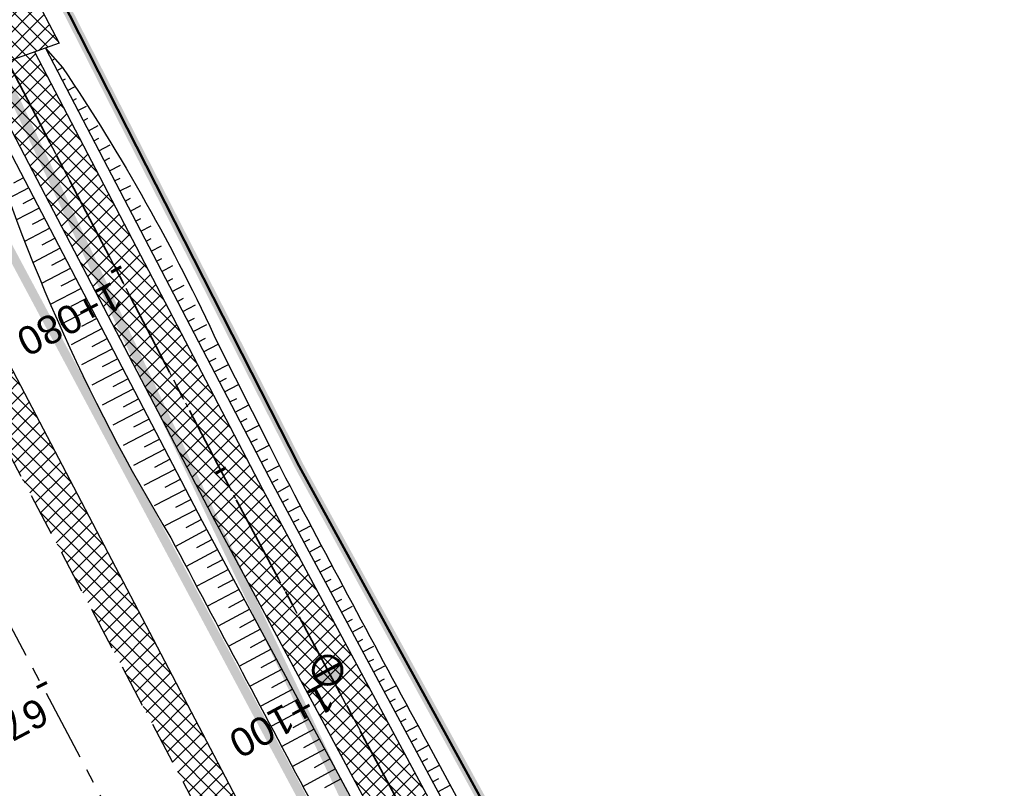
# Model space of a CAD drawing. Header units: metres. Extents: x 7529682 to 7533751, y 5721195 to 5727842.
# Tile 133 of 179: x 7530218 to 7530262, y 5726820 to 5726854. Entities that reach past the tile are written whole.
import ezdxf

# ---------------------------------------------------------------- set-up
doc = ezdxf.new("R2010")
doc.units = ezdxf.units.M
for name, pattern in [('817-dzialki-09-05-04$0$HIDDEN', [0.375, 0.25, -0.125]), ('ACAD_ISO05W100', [33, 24, -3, 0, -3, 0, -3]), ('CENTER', [50.8, 31.75, -6.35, 6.35, -6.35]), ('CENTER2', [28.575, 19.05, -3.175, 3.175, -3.175]), ('HIDDEN', [9.525, 6.35, -3.175])]:
    doc.linetypes.add(name, pattern=pattern)
for name, color, linetype in [('C-DROGI-SYTUACJA', 7, 'Continuous'), ('C-DROGI-SYTUACJA-ETYKIETY', 7, 'Continuous'), ('D-hatch-pobocza', 131, 'Continuous'), ('D-hatch-zjazdy-BA', 244, 'Continuous'), ('D-pobocza', 60, 'Continuous'), ('D-rowy', 160, 'Continuous'), ('D-skarpa', 2, 'Continuous'), ('D-skarpa-kreskowanie', 2, 'Continuous')]:
    doc.layers.add(name, color=color, linetype=linetype)
for name, color, linetype, lineweight, true_color in [('D-ewidencja-numery', 7, 'Continuous', 50, 0x40ff00), ('D-hatch-ciag-pieszo-rowerowy', 7, 'Continuous', 13, 0xff9f80), ('D-LR-etap-III', 7, '817-dzialki-09-05-04$0$HIDDEN', 50, 0x00008f)]:
    doc.layers.add(name, color=color, linetype=linetype, lineweight=lineweight, true_color=true_color)
for name, color, linetype, lineweight in [('D-krawędzie', 3, 'Continuous', 30), ('D-obrzeża', 2, 'Continuous', 30), ('D-oś', 10, 'CENTER', 30), ('D-pas-drogowy', 7, 'ACAD_ISO05W100', 50), ('D-zjazdy', 202, 'Continuous', 30)]:
    doc.layers.add(name, color=color, linetype=linetype, lineweight=lineweight)
doc.layers.add('poprzeczki', color=7, linetype='Continuous', true_color=0x0000c7)
doc.styles.get("Standard").update_dxf_attribs({"font": 'arial.ttf'})
pattern_1 = [(45, (0.87658, 0.48407), (-0.33675960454, 0.33675960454), []), (135, (0.87658, 0.48407), (-0.33675960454, -0.33675960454), [])]

# ---------------------------------------------------------------- blocks, each defined once
blk = doc.blocks.new('AeccTickLine')
at = {"color": 0, "linetype": 'ByBlock', "lineweight": -2}
blk.add_line((0, 1), (0, -1), dxfattribs=at)
blk = doc.blocks.new('kilometraz')
at = {"linetype": 'ByBlock', "lineweight": -2}
blk.add_hatch(color=0, dxfattribs=at).paths.add_polyline_path([(0, -0.28125, 0.41421356), (0.28125, 0, 0.41421356), (0, 0.28125)])
at = {"color": 0, "linetype": 'ByBlock', "lineweight": -2}
blk.add_line((0, 0.28125), (0, -0.28125), dxfattribs=at)
blk.add_circle((0, 0), 0.28125, dxfattribs=at)

msp = doc.modelspace()

# ---------------------------------------------------------------- hatches: boundary and pattern name
at = {"layer": 'D-hatch-ciag-pieszo-rowerowy'}
h = msp.add_hatch(dxfattribs=at)
h.set_pattern_fill('ANSI37', color=256, scale=0.15, style=0)
h.set_pattern_definition(pattern_1)
h.paths.add_polyline_path([(7530218.952, 5726852.807), (7530216.575, 5726851.959), (7530226.804, 5726832.32), (7530255.071, 5726779.69), (7530257.273, 5726780.873), (7530229.014, 5726833.489)])
at = {"layer": 'D-hatch-pobocza'}
h = msp.add_hatch(dxfattribs=at)
h.set_pattern_fill('ANSI37', color=256, scale=0.15, style=0)
h.set_pattern_definition([(45, (0, 0), (-0.33675960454, 0.33675960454), []), (135, (0, 0), (-0.33675960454, -0.33675960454), [])])
h.paths.add_polyline_path([(7530229.37, 5726816.95), (7530212.464, 5726849.277), (7530211.151, 5726847.666), (7530247.82, 5726778.438), (7530251.181, 5726772.19), (7530252.58, 5726772.943), (7530252.44, 5726773.19), (7530240.1, 5726795.81)])
at = {"layer": 'D-hatch-zjazdy-BA'}
h = msp.add_hatch(dxfattribs=at)
h.set_pattern_fill('ANSI37', color=256, scale=0.15, style=0)
h.set_pattern_definition(pattern_1)
h.paths.add_polyline_path([(7530218.819, 5726855.542), (7530215.223, 5726854.554), (7530216.575, 5726851.959), (7530220.029, 5726853.192)])

# ---------------------------------------------------------------- linework, layer by layer
at = {"layer": 'C-DROGI-SYTUACJA', "color": 10, "linetype": 'CENTER2', "lineweight": 35, "ltscale": 0.2}
msp.add_lwpolyline([(7529994.785, 5727271.452), (7530014.919, 5727233.118), (7530030.611, 5727203.571), (7530048.952, 5727168.884), (7530066.584, 5727135.609), (7530088.792, 5727092.929), (7530119.442, 5727037.047), (7530133.98, 5727010.094), (7530160.017, 5726961.45), (7530183.787, 5726917.333), (7530204.666, 5726877.528), (7530227.909, 5726832.904), (7530259.102, 5726774.826, 0.063585), (7530264.989, 5726766.578), (7530268.47, 5726762.818, -0.065084), (7530272.969, 5726756.475), (7530281.424, 5726740.504, -0.065084)], format="xyb", dxfattribs=at)
at = {"layer": 'D-ewidencja-numery', "color": 12, "ltscale": 15, "true_color": 0xc70000}
msp.add_lwpolyline([(7529996.497, 5727273.662), (7530017.541, 5727234.203), (7530033.054, 5727204.864), (7530051.623, 5727170.223), (7530069.277, 5727137.016), (7530089.385, 5727097.534), (7530109.713, 5727060.747), (7530136.77, 5727011.64), (7530162.447, 5726962.744), (7530187.674, 5726916.992), (7530207.821, 5726879.335), (7530230.626, 5726834.519), (7530262.288, 5726776.618), (7530277.51, 5726760.213), (7530286.037, 5726744.107)], dxfattribs=at)
at = {"layer": 'D-krawędzie', "linetype": 'HIDDEN', "ltscale": 0.3}
msp.add_lwpolyline([(7529737.465, 5727743.316), (7529742.213, 5727734.302), (7529762.326, 5727696.274), (7529777.785, 5727667.006), (7529799.322, 5727626.3), (7529822.193, 5727583.156), (7529846.924, 5727536.347), (7529864.752, 5727502.663), (7529900.459, 5727434.965), (7529935.352, 5727369.308), (7529971.476, 5727300.786), (7530006.702, 5727234.141), (7530044.198, 5727163.133), (7530082.89, 5727090.2), (7530098.687, 5727060.362), (7530131.998, 5726997.21), (7530163.822, 5726937.097), (7530204.081, 5726861.013), (7530247.82, 5726778.438), (7530252.22, 5726770.26), (7530259.735, 5726756.9), (7530263.782, 5726749.287), (7530270.196, 5726737.096)], dxfattribs=at)
at = {"layer": 'D-LR-etap-III', "ltscale": 10, "flags": 128}
msp.add_lwpolyline([(7531750.474, 5723895.103, 0.4, 0.4, 0), (7531750.505, 5723895.13, 0.4, 0.4, 0), (7531682.71, 5724022.92, 0.4, 0.4, 0), (7531619.177, 5724147.204, 0.4, 0.4, 0), (7531592.309, 5724198.489, 0.4, 0.4, 0), (7531553.264, 5724272.919, 0.4, 0.4, 0), (7531504.02, 5724366.79, 0.4, 0.4, 0), (7531482.09, 5724407.62, 0.4, 0.4, 0), (7531412.35, 5724541.183, 0.4, 0.4, 0), (7531388.464, 5724586.93, 0.4, 0.4, 0), (7531345.12, 5724669.94, 0.4, 0.4, 0), (7531127.66, 5725081.67, 0.4, 0.4, 0), (7531059.253, 5725211.041, 0.4, 0.4, 0), (7531008.007, 5725307.954, 0.4, 0.4, 0), (7530964.182, 5725390.836, 0.4, 0.4, 0), (7530914.557, 5725484.684, 0.4, 0.4, 0), (7530865.243, 5725577.494, 0.4, 0.4, 0), (7530840.085, 5725624.059, 0.4, 0.4, 0), (7530802.56, 5725694.925, 0.4, 0.4, 0), (7530755.54, 5725787.51, 0.4, 0.4, 0), (7530708.718, 5725876.303, 0.4, 0.4, 0), (7530695.12, 5725902.09, 0.4, 0.4, 0), (7530642.914, 5726001.078, 0.4, 0.4, 0), (7530634.935, 5726016.147, 0.4, 0.4, 0), (7530610.82, 5726061.93, 0.4, 0.4, 0), (7530610.82, 5726061.93, 0.4, 0.4, 0), (7530607.21, 5726063.51, 0.4, 0.4, 0), (7530597.42, 5726080.68, 0.4, 0.4, 0), (7530591.16, 5726088.44, 0.4, 0.4, 0), (7530581.28, 5726107.21, 0.4, 0.4, 0), (7530571.29, 5726130.56, 0.4, 0.4, 0), (7530549.555, 5726171.527, 0.4, 0.4, 0), (7530531.014, 5726206.474, 0.4, 0.4, 0), (7530516.461, 5726236.017, 0.4, 0.4, 0), (7530500.799, 5726266.141, 0.4, 0.4, 0), (7530491.35, 5726283.94, 0.4, 0.4, 0), (7530482.4, 5726303.41, 0.4, 0.4, 0), (7530482.4, 5726303.41, 0.4, 0.4, 0), (7530450.41, 5726357.28, 0.4, 0.4, 0), (7530397.759, 5726458.5, 0.4, 0.4, 0), (7530334.708, 5726583.665, 0.4, 0.4, 0), (7530303.939, 5726645.168, 0.4, 0.4, 0), (7530300.51, 5726651.778, 0.4, 0.4, 0), (7530289.214, 5726671.967, 0.4, 0.4, 0), (7530281.54, 5726685.57, 0.4, 0.4, 0), (7530261.371, 5726724.163, 0.4, 0.4, 0), (7530254.03, 5726738.21, 0.4, 0.4, 0), (7530197.22, 5726845.06, 0.4, 0.4, 0), (7530194.71, 5726849.15, 0.4, 0.4, 0), (7530195.92, 5726850.75, 0.4, 0.4, 0), (7530170.547, 5726892.961, 0.4, 0.4, 0), (7530143.175, 5726945.066, 0.4, 0.4, 0), (7530105.06, 5727018.32, 0.4, 0.4, 0), (7530100.06, 5727027.16, 0.4, 0.4, 0), (7530062.319, 5727099.625, 0.4, 0.4, 0), (7530015.379, 5727189.42, 0.4, 0.4, 0), (7529983.208, 5727250.207, 0.4, 0.4, 0), (7529953.284, 5727306.747, 0.4, 0.4, 0), (7529900.671, 5727406.159, 0.4, 0.4, 0), (7529890.63, 5727425.131, 0.4, 0.4, 0), (7529875.155, 5727454.426, 0.4, 0.4, 0), (7529857.56, 5727487.787, 0.4, 0.4, 0), (7529835.194, 5727530.193, 0.4, 0.4, 0), (7529811.741, 5727574.662, 0.4, 0.4, 0), (7529792.102, 5727611.923, 0.4, 0.4, 0), (7529768.066, 5727657.47, 0.4, 0.4, 0), (7529755.211, 5727682.131, 0.4, 0.4, 0), (7529753.31, 5727681.13, 0.4, 0.4, 0), (7529739.21, 5727707.77, 0.4, 0.4, 0), (7529735.395, 5727711.252, 0.4, 0.4, 0), (7529725.42, 5727730.2, 0.4, 0.4, 0), (7529723.55, 5727729.88, 0.4, 0.4, 0), (7529695.567, 5727782.932, 0.4, 0.4, 0), (7529717.68, 5727794.024, 0.4, 0.4, 0), (7529736.275, 5727758.647, 0.4, 0.4, 0), (7529736.275, 5727758.647, 0.4, 0.4, 0), (7529744.511, 5727750.406, 0.4, 0.4, 0), (7529744.511, 5727750.406, 0.4, 0.4, 0), (7529750.283, 5727738.55, 0.4, 0.4, 0), (7529777.109, 5727687.569, 0.4, 0.4, 0), (7529796.515, 5727651.33, 0.4, 0.4, 0), (7529814.938, 5727616.793, 0.4, 0.4, 0), (7529839.007, 5727572.304, 0.4, 0.4, 0), (7529860.618, 5727532.509, 0.4, 0.4, 0), (7529882.349, 5727491.504, 0.4, 0.4, 0), (7529904.865, 5727449.096, 0.4, 0.4, 0), (7529920.747, 5727418.885, 0.4, 0.4, 0), (7529946.677, 5727368.547, 0.4, 0.4, 0), (7529972.025, 5727320.573, 0.4, 0.4, 0), (7529987.74, 5727290.153, 0.4, 0.4, 0), (7529996.497, 5727273.662, 0.4, 0.4, 0), (7530017.541, 5727234.203, 0.4, 0.4, 0), (7530033.054, 5727204.864, 0.4, 0.4, 0), (7530051.623, 5727170.223, 0.4, 0.4, 0), (7530069.277, 5727137.016, 0.4, 0.4, 0), (7530089.385, 5727097.534, 0.4, 0.4, 0), (7530109.713, 5727060.747, 0.4, 0.4, 0), (7530136.77, 5727011.64, 0.4, 0.4, 0), (7530162.447, 5726962.744, 0.4, 0.4, 0), (7530187.674, 5726916.992, 0.4, 0.4, 0), (7530207.821, 5726879.335, 0.4, 0.4, 0), (7530230.626, 5726834.519, 0.4, 0.4, 0), (7530262.288, 5726776.618, 0.4, 0.4, 0), (7530277.51, 5726760.213, 0.4, 0.4, 0), (7530286.037, 5726744.107, 0.4, 0.4, 0), (7530288.097, 5726735.884, 0.4, 0.4, 0), (7530290.394, 5726725.047, 0.4, 0.4, 0), (7530296.177, 5726713.583, 0.4, 0.4, 0), (7530302.726, 5726701.182, 0.4, 0.4, 0), (7530325.685, 5726657.466, 0.4, 0.4, 0), (7530343.244, 5726623.649, 0.4, 0.4, 0), (7530360.23, 5726591.747, 0.4, 0.4, 0), (7530383.209, 5726548.059, 0.4, 0.4, 0), (7530406.018, 5726503.606, 0.4, 0.4, 0), (7530427.465, 5726462.62, 0.4, 0.4, 0), (7530447.928, 5726424.388, 0.4, 0.4, 0), (7530471.127, 5726379.921, 0.4, 0.4, 0), (7530490.501, 5726343.033, 0.4, 0.4, 0), (7530509.499, 5726306.733, 0.4, 0.4, 0), (7530529.89, 5726267.244, 0.4, 0.4, 0), (7530543.852, 5726238.99, 0.4, 0.4, 0), (7530554.809, 5726218.944, 0.4, 0.4, 0), (7530559.027, 5726212.223, 0.4, 0.4, 0), (7530563.061, 5726206.41, 0.4, 0.4, 0), (7530566.934, 5726200.464, 0.4, 0.4, 0), (7530569.771, 5726194.902, 0.4, 0.4, 0), (7530571.473, 5726191.282, 0.4, 0.4, 0), (7530572.839, 5726188.025, 0.4, 0.4, 0), (7530575.295, 5726182.035, 0.4, 0.4, 0), (7530579.737, 5726173.306, 0.4, 0.4, 0), (7530583.3, 5726167.41, 0.4, 0.4, 0), (7530593.4, 5726163.33, 0.4, 0.4, 0), (7530598.618, 5726155.264, 0.4, 0.4, 0), (7530608.258, 5726140.497, 0.4, 0.4, 0), (7530603.27, 5726136.83, 0.4, 0.4, 0), (7530606.53, 5726131.84, 0.4, 0.4, 0), (7530604.239, 5726124.217, 0.4, 0.4, 0), (7530605.847, 5726121.63, 0.4, 0.4, 0), (7530608.972, 5726116.164, 0.4, 0.4, 0), (7530618.114, 5726097.791, 0.4, 0.4, 0), (7530651.213, 5726034.96, 0.4, 0.4, 0), (7530670.244, 5725998.611, 0.4, 0.4, 0), (7530698.075, 5725945.953, 0.4, 0.4, 0), (7530716.506, 5725911.305, 0.4, 0.4, 0), (7530735.223, 5725875.667, 0.4, 0.4, 0), (7530752.504, 5725842.155, 0.4, 0.4, 0), (7530778.311, 5725793.501, 0.4, 0.4, 0), (7530797.5, 5725756.382, 0.4, 0.4, 0), (7530812.519, 5725728.289, 0.4, 0.4, 0), (7530820.039, 5725713.16, 0.4, 0.4, 0), (7530822.422, 5725710.194, 0.4, 0.4, 0), (7530833.155, 5725688.801, 0.4, 0.4, 0), (7530849.629, 5725656.159, 0.4, 0.4, 0), (7530867.983, 5725621.964, 0.4, 0.4, 0), (7530872.63, 5725612.888, 0.4, 0.4, 0), (7530880.354, 5725597.595, 0.4, 0.4, 0), (7530883.839, 5725593.389, 0.4, 0.4, 0), (7530891.782, 5725587.763, 0.4, 0.4, 0), (7530895.039, 5725584.281, 0.4, 0.4, 0), (7530897.034, 5725580.941, 0.4, 0.4, 0), (7530900.952, 5725579.946, 0.4, 0.4, 0), (7530904.81, 5725571.977, 0.4, 0.4, 0), (7530903.682, 5725568.566, 0.4, 0.4, 0), (7530908.901, 5725558.845, 0.4, 0.4, 0), (7530910.252, 5725545.672, 0.4, 0.4, 0), (7530912.873, 5725538.646, 0.4, 0.4, 0), (7530945.278, 5725478.464, 0.4, 0.4, 0), (7530959.692, 5725450.246, 0.4, 0.4, 0), (7531002.827, 5725368.192, 0.4, 0.4, 0), (7531044.704, 5725290.314, 0.4, 0.4, 0), (7531064.099, 5725253.213, 0.4, 0.4, 0), (7531083.01, 5725216.678, 0.4, 0.4, 0), (7531113.013, 5725158.466, 0.4, 0.4, 0), (7531137.364, 5725113.071, 0.4, 0.4, 0), (7531150.831, 5725086.712, 0.4, 0.4, 0), (7531159.746, 5725076.641, 0.4, 0.4, 0), (7531166.31, 5725074.58, 0.4, 0.4, 0), (7531172.29, 5725062.58, 0.4, 0.4, 0), (7531170.59, 5725055.606, 0.4, 0.4, 0), (7531173.733, 5725044.081, 0.4, 0.4, 0), (7531215.342, 5724964.86, 0.4, 0.4, 0), (7531238.054, 5724921.685, 0.4, 0.4, 0), (7531262.39, 5724875.283, 0.4, 0.4, 0), (7531295.587, 5724811.266, 0.4, 0.4, 0), (7531348.488, 5724712.363, 0.4, 0.4, 0), (7531363.741, 5724682.684, 0.4, 0.4, 0), (7531366.987, 5724675.865, 0.4, 0.4, 0), (7531382.541, 5724646.111, 0.4, 0.4, 0), (7531401.299, 5724610.875, 0.4, 0.4, 0), (7531428.965, 5724558.862, 0.4, 0.4, 0), (7531449.111, 5724520.398, 0.4, 0.4, 0), (7531477.293, 5724465.831, 0.4, 0.4, 0), (7531500.996, 5724421.113, 0.4, 0.4, 0), (7531512.122, 5724400.549, 0.4, 0.4, 0), (7531513.782, 5724396.757, 0.4, 0.4, 0), (7531526.32, 5724379.39, 0.4, 0.4, 0), (7531566.784, 5724302.736, 0.4, 0.4, 0), (7531612.277, 5724225.61, 0.4, 0.4, 0), (7531620.493, 5724210.548, 0.4, 0.4, 0), (7531631.578, 5724196.258, 0.4, 0.4, 0), (7531653.484, 5724152.434, 0.4, 0.4, 0), (7531661.151, 5724128.494, 0.4, 0.4, 0), (7531673.881, 5724101.186, 0.4, 0.4, 0), (7531684.691, 5724081.184, 0.4, 0.4, 0), (7531699.212, 5724051.17, 0.4, 0.4, 0), (7531704.034, 5724040.584, 0.4, 0.4, 0), (7531704.034, 5724040.584, 0.4, 0.4, 0), (7531703.913, 5724037.17, 0.4, 0.4, 0), (7531736.42, 5723969.232, 0.4, 0.4, 0), (7531738.285, 5723967.699, 0.4, 0.4, 0), (7531742.181, 5723962.346, 0.4, 0.4, 0), (7531744.286, 5723958.616, 0.4, 0.4, 0), (7531755.393, 5723944.193, 0.4, 0.4, 0), (7531758.69, 5723936.76, 0.4, 0.4, 0), (7531780.08, 5723929.25, 0.4, 0.4, 0), (7531792.612, 5723906.338, 0.4, 0.4, 0), (7531792.612, 5723906.338, 0.4, 0.4, 0), (7531756.962, 5723883.055, 0.4, 0.4, 0), (7531750.46, 5723895.13, 0.4, 0.4, 0), (7531750.46, 5723895.13, 0, 0, 0)], format="xyseb", dxfattribs=at)
at = {"layer": 'D-obrzeża'}
for points in [[(7530255.071, 5726779.69), (7530226.804, 5726832.32), (7530203.558, 5726876.949), (7530182.683, 5726916.746), (7530158.916, 5726960.858), (7530132.878, 5727009.502), (7530118.344, 5727036.45), (7530087.65, 5727092.412), (7530086.699, 5727094.242), (7530065.478, 5727135.027), (7530047.847, 5727168.299), (7530029.507, 5727202.986), (7530013.813, 5727232.534), (7529993.681, 5727270.865)], [(7530257.273, 5726780.873), (7530229.014, 5726833.489), (7530218.952, 5726852.807)]]:
    msp.add_lwpolyline(points, dxfattribs=at)
at = {"layer": 'D-oś', "ltscale": 0.1}
msp.add_lwpolyline([(7530260.688, 5726747.65), (7530256.664, 5726755.22), (7530249.153, 5726768.573), (7530244.732, 5726776.79), (7530200.988, 5726859.376), (7530160.728, 5726935.459), (7530128.903, 5726995.575), (7530095.593, 5727058.727), (7530079.798, 5727088.56), (7530041.105, 5727161.496), (7530003.607, 5727232.506), (7529968.381, 5727299.153), (7529932.259, 5727367.671), (7529897.365, 5727433.327), (7529861.657, 5727501.028), (7529843.829, 5727534.712), (7529819.1, 5727581.518), (7529796.228, 5727624.663), (7529774.69, 5727665.371), (7529759.232, 5727694.637), (7529739.12, 5727732.663), (7529700.238, 5727806.043)], dxfattribs=at)
at = {"layer": 'D-oś', "ltscale": 0.03}
msp.add_lwpolyline([(7529994.785, 5727271.452), (7530014.919, 5727233.118), (7530030.611, 5727203.571), (7530048.952, 5727168.884), (7530066.584, 5727135.609), (7530088.792, 5727092.929), (7530119.442, 5727037.047), (7530133.98, 5727010.094), (7530160.017, 5726961.45), (7530183.787, 5726917.333), (7530204.666, 5726877.528), (7530227.909, 5726832.904), (7530259.102, 5726774.826, 0.063585), (7530264.989, 5726766.578), (7530268.47, 5726762.818, -0.065084), (7530272.969, 5726756.475), (7530281.424, 5726740.504, -0.065084)], format="xyb", dxfattribs=at)
at = {"layer": 'D-pas-drogowy', "ltscale": 0.2, "flags": 128}
msp.add_lwpolyline([(7531633.019, 5724182.834, 0.4, 0.4, 0), (7531617.559, 5724211.608, 0.4, 0.4, 0), (7531566.784, 5724302.736, 0.4, 0.4, 0), (7531538.419, 5724356.47, 0.4, 0.4, 0), (7531526.32, 5724379.39, 0.4, 0.4, 0), (7531516.102, 5724393.607, 0.4, 0.4, 0.001485), (7531513.78, 5724396.838, 0.4, 0.4, 0), (7531501.87, 5724413.41, 0.4, 0.4, 0), (7531474.926, 5724464.508, 0.4, 0.4, 0), (7531446.2, 5724518.992, 0.4, 0.4, 0), (7531424.962, 5724559.262, 0.4, 0.4, 0), (7531398.444, 5724609.566, 0.4, 0.4, 0), (7531379.647, 5724645.216, 0.4, 0.4, 0), (7531365.23, 5724672.56, 0.4, 0.4, 0), (7531341.306, 5724717.915, 0.4, 0.4, 0), (7531312.9, 5724771.789, 0.4, 0.4, 0), (7531292.591, 5724810.307, 0.4, 0.4, 0), (7531259.392, 5724873.271, 0.4, 0.4, 0), (7531233.74, 5724921.923, 0.4, 0.4, 0), (7531203.073, 5724980.092, 0.4, 0.4, 0), (7531173.471, 5725036.225, 0.4, 0.4, 0), (7531168.27, 5725046.09, 0.4, 0.4, 0), (7531172.29, 5725062.58, 0.4, 0.4, 0), (7531166.31, 5725074.58, 0.4, 0.4, 0), (7531150.32, 5725079.6, 0.4, 0.4, 0), (7531141.5, 5725096.43, 0.4, 0.4, 0), (7531109.312, 5725157.814, 0.4, 0.4, 0), (7531086.641, 5725201.048, 0.4, 0.4, 0), (7531059.198, 5725253.384, 0.4, 0.4, 0), (7531028.207, 5725312.489, 0.4, 0.4, 0), (7530999.105, 5725367.99, 0.4, 0.4, 0), (7530956.248, 5725449.725, 0.4, 0.4, 0), (7530924.398, 5725510.464, 0.4, 0.4, 0), (7530897.51, 5725561.74, 0.4, 0.4, 0), (7530894.46, 5725566.14, 0.4, 0.4, 0), (7530892.16, 5725570.49, 0.4, 0.4, 0), (7530869.363, 5725613.307, 0.4, 0.4, 0), (7530861.694, 5725627.705, 0.4, 0.4, 0), (7530852.74, 5725644.52, 0.4, 0.4, 0), (7530831.51, 5725684.2, 0.4, 0.4, 0), (7530811.13, 5725722.52, 0.4, 0.4, 0), (7530792.348, 5725757.941, 0.4, 0.4, 0), (7530768.03, 5725803.8, 0.4, 0.4, 0), (7530748.769, 5725840.179, 0.4, 0.4, 0), (7530727.7, 5725879.97, 0.4, 0.4, 0), (7530712.098, 5725909.545, 0.4, 0.4, 0), (7530693.644, 5725944.645, 0.4, 0.4, 0), (7530665.702, 5725997.539, 0.4, 0.4, 0), (7530641.76, 5726042.88, 0.4, 0.4, 0), (7530616.5, 5726091.48, 0.4, 0.4, 0), (7530604.628, 5726114.32, 0.4, 0.4, -0.007763), (7530602.5, 5726118.43, 0.4, 0.4, 0), (7530603.992, 5726123.395, 0.4, 0.4, 0), (7530606.53, 5726131.84, 0.4, 0.4, 0), (7530603.27, 5726136.83, 0.4, 0.4, 0), (7530593.776, 5726151.369, 0.4, 0.4, 0), (7530590.203, 5726156.84, 0.4, 0.4, 0), (7530583.3, 5726167.41, 0.4, 0.4, 0), (7530580.578, 5726170.428, 0.4, 0.4, 0), (7530575.85, 5726175.67, 0.4, 0.4, 0), (7530569.01, 5726186.66, 0.4, 0.4, 0), (7530562.555, 5726199.189, 0.4, 0.4, 0), (7530555.67, 5726211.39, 0.4, 0.4, 0), (7530548.29, 5726224.23, 0.4, 0.4, 0), (7530540.58, 5726237.71, 0.4, 0.4, 0), (7530532.68, 5726252.65, 0.4, 0.4, 0), (7530524.06, 5726269.35, 0.4, 0.4, 0), (7530502.82, 5726309.91, 0.4, 0.4, 0), (7530488.83, 5726336.63, 0.4, 0.4, 0), (7530466.03, 5726380.16, 0.4, 0.4, 0), (7530438.47, 5726432.77, 0.4, 0.4, 0), (7530424.53, 5726459.09, 0.4, 0.4, 0), (7530401.63, 5726502.97, 0.4, 0.4, 0), (7530383.38, 5726538.06, 0.4, 0.4, 0), (7530353.97, 5726593.52, 0.4, 0.4, 0), (7530338.47, 5726622.74, 0.4, 0.4, 0), (7530322.01, 5726653.88, 0.4, 0.4, 0), (7530297.54, 5726700.33, 0.4, 0.4, 0), (7530287.38, 5726719.6, 0.4, 0.4, 0), (7530285.95, 5726722.316, 0.4, 0.4, 0), (7530280.26, 5726733.12, 0.4, 0.4, 0), (7530266.73, 5726758.74, 0.4, 0.4, 0), (7530260.42, 5726770.47, 0.4, 0.4, 0), (7530253.25, 5726783.82, 0.4, 0.4, 0), (7530244.95, 5726799.33, 0.4, 0.4, 0), (7530239.39, 5726808.49, 0.4, 0.4, 0), (7530238.29, 5726807.9, 0.4, 0.4, 0), (7530218.11, 5726850.67, 0.4, 0.4, 0), (7530175.907, 5726928.168, 0.4, 0.4, 0), (7530096.68, 5727076.15, 0.4, 0.4, 0), (7530094.68, 5727079.89, 0.4, 0.4, 0), (7530064.597, 5727135.523, 0.4, 0.4, 0), (7530046.731, 5727168.892, 0.4, 0.4, 0), (7530025.803, 5727208.461, 0.4, 0.4, 0), (7530012.847, 5727232.979, 0.4, 0.4, 0), (7529994.15, 5727268.45, 0.4, 0.4, 0), (7529981.671, 5727291.93, 0.4, 0.4, 0), (7529949.89, 5727351.73, 0.4, 0.4, 0), (7529924.75, 5727399.03, 0.4, 0.4, 0), (7529915.516, 5727417.1, 0.4, 0.4, 0), (7529885.83, 5727475.19, 0.4, 0.4, 0), (7529862.56, 5727519.97, 0.4, 0.4, 0), (7529852.985, 5727538.191, 0.4, 0.4, 0), (7529836.513, 5727569.511, 0.4, 0.4, 0), (7529815.369, 5727609.141, 0.4, 0.4, 0), (7529792.795, 5727651.247, 0.4, 0.4, 0), (7529774.199, 5727685.858, 0.4, 0.4, 0), (7529746.966, 5727736.059, 0.4, 0.4, 0), (7529733.92, 5727757.62, 0.4, 0.4, 0), (7529708.607, 5727806.389, 0.4, 0.4, 0), (7529688.492, 5727796.345, 0.4, 0.4, 0), (7529723.55, 5727729.88, 0.4, 0.4, 0), (7529725.42, 5727730.2, 0.4, 0.4, 0), (7529735.38, 5727711.28, 0.4, 0.4, 0), (7529739.21, 5727707.77, 0.4, 0.4, 0), (7529753.31, 5727681.13, 0.4, 0.4, 0), (7529755.178, 5727682.114, 0.4, 0.4, 0), (7529792.102, 5727611.923, 0.4, 0.4, 0), (7529811.741, 5727574.662, 0.4, 0.4, 0), (7529835.194, 5727530.193, 0.4, 0.4, 0), (7529857.56, 5727487.787, 0.4, 0.4, 0), (7529875.155, 5727454.426, 0.4, 0.4, 0), (7529890.63, 5727425.131, 0.4, 0.4, 0), (7529900.671, 5727406.159, 0.4, 0.4, 0), (7529953.284, 5727306.747, 0.4, 0.4, 0), (7529983.208, 5727250.207, 0.4, 0.4, 0), (7530015.379, 5727189.42, 0.4, 0.4, 0), (7530062.319, 5727099.625, 0.4, 0.4, 0), (7530100.06, 5727027.16, 0.4, 0.4, 0), (7530105.06, 5727018.32, 0.4, 0.4, 0), (7530143.175, 5726945.066, 0.4, 0.4, 0), (7530170.547, 5726892.961, 0.4, 0.4, 0), (7530195.92, 5726850.75, 0.4, 0.4, 0), (7530194.71, 5726849.15, 0.4, 0.4, 0), (7530197.22, 5726845.06, 0.4, 0.4, 0), (7530254.03, 5726738.21, 0.4, 0.4, 0), (7530261.371, 5726724.163, 0.4, 0.4, 0), (7530281.54, 5726685.57, 0.4, 0.4, 0), (7530289.214, 5726671.967, 0.4, 0.4, 0), (7530300.51, 5726651.778, 0.4, 0.4, 0), (7530303.939, 5726645.168, 0.4, 0.4, 0), (7530334.708, 5726583.665, 0.4, 0.4, 0), (7530397.759, 5726458.5, 0.4, 0.4, 0), (7530450.41, 5726357.28, 0.4, 0.4, 0), (7530482.4, 5726303.41, 0.4, 0.4, 0), (7530483.688, 5726301.003, 0.4, 0.4, 0), (7530491.35, 5726283.94, 0.4, 0.4, 0), (7530512.67, 5726243.78, 0.4, 0.4, 0), (7530529.43, 5726209.46, 0.4, 0.4, 0), (7530571.29, 5726130.56, 0.4, 0.4, 0), (7530581.28, 5726107.21, 0.4, 0.4, 0), (7530591.16, 5726088.44, 0.4, 0.4, 0), (7530597.42, 5726080.68, 0.4, 0.4, 0), (7530607.21, 5726063.51, 0.4, 0.4, 0), (7530610.82, 5726061.93, 0.4, 0.4, 0), (7530634.935, 5726016.147, 0.4, 0.4, 0), (7530642.914, 5726001.078, 0.4, 0.4, 0), (7530695.12, 5725902.09, 0.4, 0.4, 0), (7530708.718, 5725876.303, 0.4, 0.4, 0), (7530755.54, 5725787.51, 0.4, 0.4, 0), (7530802.56, 5725694.925, 0.4, 0.4, 0), (7530840.085, 5725624.059, 0.4, 0.4, 0), (7530865.243, 5725577.494, 0.4, 0.4, 0), (7530914.557, 5725484.684, 0.4, 0.4, 0), (7530964.182, 5725390.836, 0.4, 0.4, 0), (7531008.007, 5725307.954, 0.4, 0.4, 0), (7531059.253, 5725211.041, 0.4, 0.4, 0), (7531127.66, 5725081.67, 0.4, 0.4, 0), (7531345.12, 5724669.94, 0.4, 0.4, 0), (7531388.464, 5724586.93, 0.4, 0.4, 0), (7531412.35, 5724541.183, 0.4, 0.4, 0), (7531482.09, 5724407.62, 0.4, 0.4, 0), (7531504.02, 5724366.79, 0.4, 0.4, 0), (7531519.374, 5724337.52, 0.4, 0.4, 0), (7531563.749, 5724252.932, 0.4, 0.4, 0), (7531602.175, 5724179.681, 0.4, 0.4, 0), (7531619.177, 5724147.204, 0.4, 0.4, 0), (7531625.038, 5724135.635, 0.4, 0.4, 0), (7531656.796, 5724073.316, 0.4, 0.4, 0), (7531675.12, 5724037.36, 0.4, 0.4, 0), (7531682.71, 5724022.92, 0.4, 0.4, 0), (7531705.565, 5723979.811, 0.4, 0.4, 0), (7531736.606, 5723921.262, 0.4, 0.4, 0), (7531750.46, 5723895.13, 0.4, 0.4, 0), (7531740.77, 5723886.56, 0.4, 0.4, 0), (7531732.86, 5723885, 0.4, 0.4, 0), (7531722.18, 5723887.77, 0.4, 0.4, 0), (7531729.87, 5723862.17, 0.4, 0.4, 0), (7531742.92, 5723861.93, 0.4, 0.4, 0), (7531763.71, 5723859.52, 0.4, 0.4, 0), (7531768.42, 5723854.12, 0.4, 0.4, 0), (7531787.42, 5723817.97, 0.4, 0.4, 0), (7531795.57, 5723809.82, 0.4, 0.4, 0), (7531816.347, 5723819.85, 0.4, 0.4, 0), (7531816.347, 5723819.85, 0.4, 0.4, 0), (7531805.06, 5723843.23, 0.4, 0.4, 0), (7531803.61, 5723886.23, 0.4, 0.4, 0), (7531803.61, 5723886.23, 0.4, 0.4, 0), (7531780.08, 5723929.25, 0.4, 0.4, 0), (7531758.69, 5723936.76, 0.4, 0.4, 0), (7531749.359, 5723946.412, 0.4, 0.4, 0), (7531742.71, 5723953.29, 0.4, 0.4, 0), (7531735.177, 5723967.878, 0.4, 0.4, 0), (7531722.37, 5723992.68, 0.4, 0.4, 0), (7531705.042, 5724030.886, 0.4, 0.4, 0), (7531699.47, 5724043.17, 0.4, 0.4, 0), (7531692.69, 5724058.11, 0.4, 0.4, 0), (7531679.672, 5724084.017, 0.4, 0.4, 0), (7531674.55, 5724094.21, 0.4, 0.4, 0), (7531666.633, 5724114.003, 0.4, 0.4, 0), (7531649, 5724153.82, 0.4, 0.4, 0), (7531641.49, 5724149.34, 0.4, 0.4, 0), (7531626.04, 5724179.34, 0.4, 0.4, 0), (7531633.03, 5724182.84, 0, 0, 0)], format="xyseb", dxfattribs=at)
at = {"layer": 'D-pobocza'}
for points in [[(7530219.427, 5726852.977), (7530229.456, 5726833.723), (7530257.714, 5726781.11)], [(7530254.63, 5726779.453), (7530226.362, 5726832.086), (7530216.099, 5726851.789)], [(7530212.464, 5726849.277), (7530229.37, 5726816.95), (7530240.1, 5726795.81), (7530252.44, 5726773.19), (7530252.58, 5726772.943), (7530251.181, 5726772.19)]]:
    msp.add_lwpolyline(points, dxfattribs=at)
at = {"layer": 'D-rowy', "linetype": 'HIDDEN', "ltscale": 0.1, "const_width": 0.4, "flags": 128}
msp.add_lwpolyline([(7530267.205, 5726753.582), (7530262.982, 5726761.264), (7530254.918, 5726774.309), (7530242.345, 5726798.174), (7530215.738, 5726848.033), (7530210.965, 5726857.162)], dxfattribs=at)
at = {"layer": 'D-skarpa', "linetype": 'Continuous'}
for points in [[(7530215.948, 5726851.735), (7530216.215, 5726851.185, 0.064979), (7530224.959, 5726831.368, -0.000026), (7530231.252, 5726819.507), (7530233.618, 5726815.102), (7530238.381, 5726806.309), (7530240.813, 5726801.939), (7530243.54, 5726797.729), (7530246.145, 5726793.452), (7530248.788, 5726789.197)], [(7530219.427, 5726852.977), (7530220.183, 5726852.12, -0.040689), (7530227.044, 5726839.912), (7530229.3, 5726835.45), (7530230.024, 5726834.006, 0.003974), (7530236.321, 5726822.229), (7530238.696, 5726817.829), (7530240.99, 5726813.386), (7530243.491, 5726809.054), (7530257.183, 5726784.005), (7530257.316, 5726783.763), (7530257.886, 5726782.731), (7530260.347, 5726778.378), (7530261.664, 5726776.201, 0.019416), (7530265.948, 5726770.821), (7530267.708, 5726769.096), (7530271.462, 5726765.589), (7530273.204, 5726763.82), (7530274.52, 5726762.299), (7530275.555, 5726760.657), (7530276.653, 5726758.557), (7530276.653, 5726758.557)]]:
    msp.add_lwpolyline(points, format="xyb", dxfattribs=at)
at = {"layer": 'D-skarpa-kreskowanie', "linetype": 'Continuous'}
for p, q in [((7530219.708, 5726852.436, 107.761), (7530219.814, 5726852.492, 107.682)), ((7530219.939, 5726851.993, 107.761), (7530220.183, 5726852.12, 107.578)), ((7530220.17, 5726851.55, 107.76), (7530220.308, 5726851.621, 107.657)), ((7530220.401, 5726851.106, 107.76), (7530220.708, 5726851.266, 107.529)), ((7530220.632, 5726850.663, 107.759), (7530220.801, 5726850.751, 107.632)), ((7530220.863, 5726850.219, 107.759), (7530221.233, 5726850.412, 107.481)), ((7530221.094, 5726849.776, 107.759), (7530221.295, 5726849.88, 107.608)), ((7530221.325, 5726849.332, 107.758), (7530221.758, 5726849.558, 107.433)), ((7530221.556, 5726848.889, 107.758), (7530221.788, 5726849.01, 107.583)), ((7530221.787, 5726848.445, 107.757), (7530222.283, 5726848.704, 107.384)), ((7530222.018, 5726848.002, 107.757), (7530222.264, 5726848.13, 107.572)), ((7530222.249, 5726847.558, 107.756), (7530222.736, 5726847.812, 107.39)), ((7530218.464, 5726847.249, 107.628), (7530218.025, 5726847.021, 107.309)), ((7530222.48, 5726847.115, 107.756), (7530222.721, 5726847.241, 107.574)), ((7530218.695, 5726846.806, 107.627), (7530217.74, 5726846.309, 106.909)), ((7530222.711, 5726846.672, 107.755), (7530223.189, 5726846.92, 107.396)), ((7530218.926, 5726846.363, 107.627), (7530218.428, 5726846.103, 107.252)), ((7530222.942, 5726846.228, 107.755), (7530223.179, 5726846.351, 107.577)), ((7530219.157, 5726845.919, 107.626), (7530218.119, 5726845.379, 106.847)), ((7530223.173, 5726845.785, 107.754), (7530223.642, 5726846.029, 107.402)), ((7530219.388, 5726845.476, 107.626), (7530218.848, 5726845.195, 107.22)), ((7530223.404, 5726845.341, 107.754), (7530223.636, 5726845.462, 107.579)), ((7530219.619, 5726845.032, 107.625), (7530218.499, 5726844.449, 106.784)), ((7530223.635, 5726844.898, 107.754), (7530224.095, 5726845.137, 107.408)), ((7530219.85, 5726844.589, 107.625), (7530219.269, 5726844.286, 107.189)), ((7530223.866, 5726844.454, 107.753), (7530224.094, 5726844.573, 107.582)), ((7530220.081, 5726844.145, 107.624), (7530218.879, 5726843.519, 106.721)), ((7530224.097, 5726844.011, 107.753), (7530224.548, 5726844.246, 107.413)), ((7530220.311, 5726843.702, 107.624), (7530219.69, 5726843.378, 107.157)), ((7530224.328, 5726843.567, 107.752), (7530224.563, 5726843.69, 107.575)), ((7530220.542, 5726843.258, 107.623), (7530219.258, 5726842.589, 106.658)), ((7530224.559, 5726843.124, 107.752), (7530225.048, 5726843.379, 107.384)), ((7530220.773, 5726842.815, 107.623), (7530220.111, 5726842.47, 107.125)), ((7530224.79, 5726842.68, 107.751), (7530225.044, 5726842.813, 107.56)), ((7530221.004, 5726842.371, 107.623), (7530219.64, 5726841.661, 106.597)), ((7530225.021, 5726842.237, 107.751), (7530225.547, 5726842.511, 107.355)), ((7530221.235, 5726841.928, 107.622), (7530220.553, 5726841.572, 107.109)), ((7530225.252, 5726841.794, 107.75), (7530225.524, 5726841.936, 107.545)), ((7530221.466, 5726841.485, 107.622), (7530220.099, 5726840.772, 106.594)), ((7530225.483, 5726841.35, 107.75), (7530226.047, 5726841.644, 107.326)), ((7530221.697, 5726841.041, 107.621), (7530221.013, 5726840.685, 107.107)), ((7530225.714, 5726840.907, 107.749), (7530226.005, 5726841.058, 107.53)), ((7530221.928, 5726840.598, 107.621), (7530220.558, 5726839.884, 106.591)), ((7530225.945, 5726840.463, 107.749), (7530226.546, 5726840.776, 107.297)), ((7530226.176, 5726840.02, 107.748), (7530226.486, 5726840.181, 107.515)), ((7530222.159, 5726840.154, 107.62), (7530221.474, 5726839.797, 107.105)), ((7530226.407, 5726839.576, 107.748), (7530227.045, 5726839.909, 107.268)), ((7530222.39, 5726839.711, 107.62), (7530221.017, 5726838.996, 106.588)), ((7530226.638, 5726839.133, 107.748), (7530226.954, 5726839.298, 107.509)), ((7530222.621, 5726839.267, 107.619), (7530221.934, 5726838.909, 107.103)), ((7530226.869, 5726838.689, 107.747), (7530227.497, 5726839.017, 107.275)), ((7530222.852, 5726838.824, 107.619), (7530221.476, 5726838.107, 106.585)), ((7530223.083, 5726838.38, 107.618), (7530222.395, 5726838.022, 107.101)), ((7530227.099, 5726838.246, 107.747), (7530227.411, 5726838.408, 107.513)), ((7530227.33, 5726837.802, 107.746), (7530227.948, 5726838.124, 107.282)), ((7530223.314, 5726837.937, 107.618), (7530221.936, 5726837.219, 106.582)), ((7530223.545, 5726837.493, 107.618), (7530222.855, 5726837.134, 107.099)), ((7530227.561, 5726837.359, 107.746), (7530227.867, 5726837.518, 107.516)), ((7530227.792, 5726836.916, 107.745), (7530228.399, 5726837.231, 107.289)), ((7530223.776, 5726837.05, 107.617), (7530222.395, 5726836.33, 106.579)), ((7530224.007, 5726836.607, 107.617), (7530223.316, 5726836.246, 107.097)), ((7530228.023, 5726836.472, 107.745), (7530228.324, 5726836.629, 107.519)), ((7530228.254, 5726836.029, 107.744), (7530228.85, 5726836.339, 107.296)), ((7530224.238, 5726836.163, 107.616), (7530222.854, 5726835.442, 106.575)), ((7530224.469, 5726835.72, 107.616), (7530223.776, 5726835.359, 107.095)), ((7530228.485, 5726835.585, 107.744), (7530228.781, 5726835.739, 107.522)), ((7530228.716, 5726835.142, 107.743), (7530229.301, 5726835.446, 107.304)), ((7530224.7, 5726835.276, 107.615), (7530223.313, 5726834.554, 106.572)), ((7530224.931, 5726834.833, 107.615), (7530224.237, 5726834.471, 107.093)), ((7530228.947, 5726834.698, 107.743), (7530229.236, 5726834.849, 107.526)), ((7530229.178, 5726834.255, 107.742), (7530229.75, 5726834.552, 107.313)), ((7530225.162, 5726834.389, 107.614), (7530223.772, 5726833.665, 106.569)), ((7530225.393, 5726833.946, 107.614), (7530224.697, 5726833.583, 107.091)), ((7530229.409, 5726833.811, 107.742), (7530229.692, 5726833.958, 107.53)), ((7530229.645, 5726833.37, 107.742), (7530230.199, 5726833.668, 107.322)), ((7530225.624, 5726833.502, 107.613), (7530224.231, 5726832.777, 106.566)), ((7530225.855, 5726833.059, 107.613), (7530225.158, 5726832.696, 107.089)), ((7530229.881, 5726832.93, 107.741), (7530230.155, 5726833.077, 107.534)), ((7530230.118, 5726832.489, 107.741), (7530230.658, 5726832.78, 107.332)), ((7530226.086, 5726832.615, 107.612), (7530224.69, 5726831.888, 106.563)), ((7530226.317, 5726832.172, 107.612), (7530225.618, 5726831.808, 107.087)), ((7530230.354, 5726832.049, 107.74), (7530230.621, 5726832.192, 107.538)), ((7530226.552, 5726831.731, 107.612), (7530225.163, 5726830.985, 106.56)), ((7530230.591, 5726831.608, 107.74), (7530231.118, 5726831.891, 107.341)), ((7530226.789, 5726831.291, 107.611), (7530226.094, 5726830.917, 107.085)), ((7530230.828, 5726831.168, 107.739), (7530231.088, 5726831.308, 107.542)), ((7530227.026, 5726830.85, 107.611), (7530225.634, 5726830.103, 106.558)), ((7530231.064, 5726830.727, 107.739), (7530231.578, 5726831.003, 107.35)), ((7530227.262, 5726830.41, 107.61), (7530226.566, 5726830.036, 107.083)), ((7530231.301, 5726830.287, 107.738), (7530231.556, 5726830.424, 107.545)), ((7530227.499, 5726829.969, 107.61), (7530226.106, 5726829.221, 106.555)), ((7530231.537, 5726829.846, 107.738), (7530232.044, 5726830.119, 107.354)), ((7530227.735, 5726829.529, 107.609), (7530227.038, 5726829.154, 107.082)), ((7530231.774, 5726829.406, 107.737), (7530232.026, 5726829.541, 107.547)), ((7530227.972, 5726829.088, 107.609), (7530226.577, 5726828.339, 106.553)), ((7530232.011, 5726828.965, 107.737), (7530232.511, 5726829.234, 107.358)), ((7530228.208, 5726828.648, 107.608), (7530227.51, 5726828.273, 107.08)), ((7530232.247, 5726828.525, 107.736), (7530232.496, 5726828.659, 107.548)), ((7530228.445, 5726828.207, 107.608), (7530227.048, 5726827.457, 106.55)), ((7530232.484, 5726828.084, 107.736), (7530232.978, 5726828.35, 107.362)), ((7530228.682, 5726827.767, 107.607), (7530227.982, 5726827.391, 107.078)), ((7530232.72, 5726827.644, 107.736), (7530232.966, 5726827.776, 107.55)), ((7530228.918, 5726827.326, 107.607), (7530227.519, 5726826.574, 106.548)), ((7530232.957, 5726827.204, 107.735), (7530233.444, 5726827.465, 107.366)), ((7530229.155, 5726826.886, 107.606), (7530228.454, 5726826.509, 107.077)), ((7530233.193, 5726826.763, 107.735), (7530233.436, 5726826.893, 107.551)), ((7530229.391, 5726826.445, 107.606), (7530227.99, 5726825.692, 106.545)), ((7530233.43, 5726826.323, 107.734), (7530233.911, 5726826.581, 107.37)), ((7530229.628, 5726826.005, 107.606), (7530228.927, 5726825.628, 107.075)), ((7530233.667, 5726825.882, 107.734), (7530233.91, 5726826.013, 107.549)), ((7530229.864, 5726825.564, 107.605), (7530228.461, 5726824.81, 106.543)), ((7530233.903, 5726825.442, 107.733), (7530234.396, 5726825.706, 107.36)), ((7530230.101, 5726825.124, 107.605), (7530229.399, 5726824.746, 107.073)), ((7530234.14, 5726825.001, 107.733), (7530234.389, 5726825.135, 107.544)), ((7530230.338, 5726824.683, 107.604), (7530228.932, 5726823.928, 106.54)), ((7530234.376, 5726824.561, 107.732), (7530234.88, 5726824.831, 107.351)), ((7530230.574, 5726824.243, 107.604), (7530229.869, 5726823.864, 107.07)), ((7530234.613, 5726824.12, 107.732), (7530234.868, 5726824.257, 107.539)), ((7530230.811, 5726823.802, 107.603), (7530229.396, 5726823.042, 106.533)), ((7530234.85, 5726823.68, 107.731), (7530235.365, 5726823.956, 107.342)), ((7530231.047, 5726823.362, 107.603), (7530230.338, 5726822.981, 107.066)), ((7530235.086, 5726823.239, 107.731), (7530235.346, 5726823.379, 107.534)), ((7530231.284, 5726822.921, 107.602), (7530229.861, 5726822.157, 106.526)), ((7530235.323, 5726822.799, 107.731), (7530235.849, 5726823.081, 107.332)), ((7530231.521, 5726822.481, 107.602), (7530230.807, 5726822.097, 107.062)), ((7530235.559, 5726822.358, 107.73), (7530235.825, 5726822.501, 107.529)), ((7530231.757, 5726822.04, 107.601), (7530230.326, 5726821.271, 106.518)), ((7530235.796, 5726821.918, 107.73), (7530236.333, 5726822.206, 107.323)), ((7530231.994, 5726821.6, 107.601), (7530231.276, 5726821.214, 107.058)), ((7530236.032, 5726821.477, 107.729), (7530236.302, 5726821.622, 107.525)), ((7530232.23, 5726821.159, 107.601), (7530230.79, 5726820.386, 106.511)), ((7530236.269, 5726821.037, 107.729), (7530236.808, 5726821.326, 107.321)), ((7530232.467, 5726820.719, 107.6), (7530231.745, 5726820.331, 107.054)), ((7530236.506, 5726820.596, 107.728), (7530236.776, 5726820.741, 107.524)), ((7530236.742, 5726820.156, 107.728), (7530237.283, 5726820.446, 107.318))]:
    msp.add_line(p, q, dxfattribs=at)
at = {"layer": 'D-zjazdy'}
msp.add_lwpolyline([(7530214.653, 5726854.397), (7530218.819, 5726855.542), (7530220.029, 5726853.192), (7530215.948, 5726851.735)], dxfattribs=at)

# ---------------------------------------------------------------- block references
at = {"layer": 'C-DROGI-SYTUACJA-ETYKIETY', "color": 2, "linetype": 'Continuous', "lineweight": 60, "xscale": 0.25, "yscale": 0.25, "zscale": 0.25, "rotation": 297.9096442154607}
msp.add_blockref('AeccTickLine', (7530219.267, 5726824.866), dxfattribs=at)
at = {"layer": 'poprzeczki', "color": 2, "linetype": 'Continuous', "lineweight": 60, "xscale": 0.2499999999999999, "yscale": 0.2499999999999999, "zscale": 0.2499999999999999, "rotation": 297.5128242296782}
for p in [(7530222.543, 5726843.206), (7530227.163, 5726834.337)]:
    msp.add_blockref('AeccTickLine', p, dxfattribs=at)
at = {"layer": 'poprzeczki', "color": 10, "linetype": 'Continuous', "lineweight": 60, "xscale": 2.249999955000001, "yscale": 2.249999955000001, "zscale": 2.249999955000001, "rotation": 298.240082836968}
msp.add_blockref('kilometraz', (7530231.876, 5726825.517), dxfattribs=at)

# ---------------------------------------------------------------- texts
at = {"layer": 'C-DROGI-SYTUACJA-ETYKIETY', "color": 2}
for s, rotation, p in [('1+080', 207.5128, (7530222.384, 5726842.7)), ('1+100', 208.2401, (7530231.723, 5726825.01)), ('67+580', 207.9096, (7530219.111, 5726824.359))]:
    msp.add_text(s, height=1.25, rotation=rotation, dxfattribs=at).set_placement(p)

doc.saveas('drawing.dxf')
